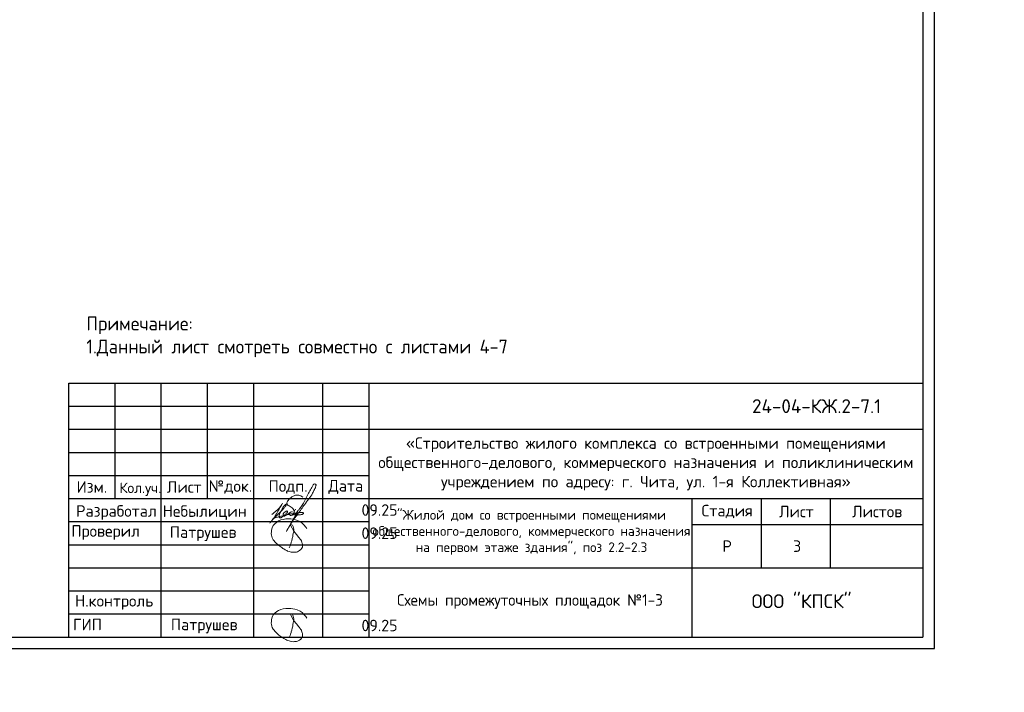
# Model space of a CAD drawing. Header units: millimetres. Extents: x 40580 to 2152466, y -328404 to 177125.
# Tile 50 of 252: x 353047 to 374376, y 134127 to 148696. Entities that reach past the tile are written whole.
import ezdxf

# ---------------------------------------------------------------- set-up
doc = ezdxf.new("R2010")
doc.units = ezdxf.units.MM
doc.layers.add('11', color=7, linetype='Continuous')
for name, color, linetype, lineweight in [('Рамка', 7, 'Continuous', 0), ('Столовая Двери и окна', 7, 'Continuous', 15), ('ТЕКСТ', 7, 'Continuous', 15)]:
    doc.layers.add(name, color=color, linetype=linetype, lineweight=lineweight)
doc.styles.add('GOST-2.304_Type-B', font='GOST_Common.ttf')
doc.styles.get("Standard").update_dxf_attribs({"font": 'isocpeur.ttf'})
doc.styles.add('ГОСТ', font='isocpeur.ttf')

# ---------------------------------------------------------------- blocks, each defined once
blk = doc.blocks.new('смисмисц')
for points in [[(251806, -478168), (251825, -478126), (251837, -478098), (251847, -478062), (251852, -478046), (251860, -478015), (251873, -477968), (251879, -477946), (251884, -477928), (251887, -477892), (251894, -477855), (251899, -477827), (251903, -477804), (251904, -477797), (251903, -477770), (251901, -477736), (251894, -477707), (251886, -477690), (251874, -477676), (251856, -477666), (251843, -477659), (251835, -477660), (251832, -477665), (251832, -477673), (251841, -477689), (251907, -477807), (251966, -477876), (252015, -477941), (252026, -477956), (252038, -477971), (252057, -477996), (252070, -478013), (252074, -478026), (252081, -478046), (252089, -478070), (252092, -478088), (252093, -478100), (252095, -478116), (252094, -478132), (252091, -478154), (252082, -478173), (252059, -478204), (252028, -478226), (251986, -478251), (251964, -478258), (251924, -478261), (251897, -478262), (251849, -478258), (251804, -478244), (251769, -478236), (251752, -478228), (251734, -478218), (251718, -478210), (251688, -478190), (251671, -478179), (251645, -478161), (251579, -478118), (251551, -478089), (251531, -478071), (251513, -478057), (251459, -477992), (251437, -477953), (251427, -477925), (251419, -477890), (251417, -477858), (251419, -477823), (251425, -477781), (251437, -477734), (251459, -477681), (251492, -477644), (251536, -477609), (251572, -477585), (251625, -477564), (251672, -477550), (251734, -477539), (251781, -477539), (251843, -477542), (251929, -477557), (251979, -477574), (252041, -477599), (252089, -477633), (252126, -477670), (252165, -477716), (252185, -477748)], [(251806, -480107), (251825, -480064), (251837, -480036), (251847, -480001), (251852, -479984), (251860, -479953), (251873, -479906), (251879, -479884), (251884, -479866), (251887, -479830), (251894, -479793), (251899, -479765), (251903, -479742), (251904, -479735), (251903, -479708), (251901, -479675), (251894, -479646), (251886, -479628), (251874, -479614), (251856, -479605), (251843, -479597), (251835, -479598), (251832, -479603), (251832, -479611), (251841, -479627), (251907, -479746), (251966, -479815), (252015, -479879), (252026, -479894), (252038, -479909), (252057, -479934), (252070, -479952), (252074, -479964), (252081, -479984), (252089, -480008), (252092, -480026), (252093, -480039), (252095, -480054), (252094, -480070), (252091, -480092), (252082, -480111), (252059, -480142), (252028, -480164), (251986, -480190), (251964, -480196), (251924, -480199), (251897, -480200), (251849, -480196), (251804, -480182), (251769, -480174), (251752, -480167), (251734, -480156), (251718, -480148), (251688, -480128), (251671, -480118), (251645, -480100), (251579, -480056), (251551, -480028), (251531, -480010), (251513, -479995), (251459, -479931), (251437, -479892), (251427, -479863), (251419, -479828), (251417, -479797), (251419, -479761), (251425, -479719), (251437, -479672), (251459, -479619), (251492, -479582), (251536, -479547), (251572, -479523), (251625, -479503), (251672, -479489), (251734, -479478), (251781, -479478), (251843, -479481), (251929, -479495), (251979, -479513), (252041, -479537), (252089, -479571), (252126, -479608), (252165, -479654), (252185, -479687)]]:
    blk.add_lwpolyline(points)
for points in [[(251944, -477327), (251936, -477340), (251924, -477366), (251915, -477385), (251910, -477402), (251902, -477426), (251902, -477444), (251912, -477453), (251923, -477449), (251929, -477437), (251930, -477422), (251923, -477417), (251913, -477416), (251902, -477426), (251902, -477444), (251905, -477449), (251964, -477407), (251992, -477368), (252030, -477323), (252226, -476982), (252253, -476936), (252308, -476835), (252326, -476805), (252337, -476791), (252364, -476784), (252385, -476794), (252388, -476808), (252383, -476831), (252373, -476864), (252353, -476903), (252312, -476985), (252229, -477107), (252135, -477236), (252067, -477329), (252030, -477386), (251950, -477488), (251820, -477682), (251752, -477801), (251968, -477426), (251976, -477414), (251970, -477435), (251973, -477444), (251983, -477452), (252005, -477455), (252037, -477452), (252066, -477447), (252085, -477442), (252100, -477436), (252108, -477430), (252114, -477419), (252104, -477405), (252093, -477400), (252071, -477401), (252047, -477404), (252021, -477406), (252002, -477408), (251869, -477428), (251783, -477447), (251627, -477484), (251529, -477511), (251436, -477546)], [(251880, -477388), (251853, -477389), (251837, -477395), (251818, -477419), (251816, -477435), (251819, -477452), (251824, -477462), (251835, -477466), (251860, -477463), (251876, -477455), (251893, -477439), (251901, -477421), (251908, -477407), (251885, -477315), (251805, -477260), (251768, -477236), (251758, -477195), (251769, -477159), (251797, -477122), (251840, -477083), (251895, -477046), (251962, -477027), (252015, -477026), (252060, -477040), (252104, -477068)], [(251664, -477200), (251562, -477372), (251527, -477436), (251482, -477512), (251438, -477570), (251408, -477606), (251383, -477631)], [(251433, -477443), (251534, -477356), (251593, -477299), (251664, -477200)], [(251466, -477536), (251549, -477453), (251628, -477378), (251698, -477299), (251737, -477243), (251751, -477213), (251748, -477216), (251738, -477222), (251709, -477244), (251678, -477281), (251655, -477325), (251636, -477361), (251594, -477445), (251586, -477484), (251589, -477501), (251599, -477514), (251612, -477517), (251622, -477516), (251637, -477508), (251657, -477494), (251678, -477475), (251708, -477449), (251731, -477433), (251756, -477411), (251768, -477394), (251770, -477378), (251763, -477370), (251749, -477370), (251731, -477378), (251708, -477391), (251689, -477412), (251678, -477432), (251673, -477451), (251673, -477470), (251678, -477480), (251701, -477483), (251726, -477469), (251746, -477455), (251766, -477441), (251785, -477428), (251806, -477414), (251825, -477400), (251857, -477388), (251881, -477388)]]:
    blk.add_spline(points, degree=3)
at = {"layer": 'Рамка', "linetype": 'Continuous', "lineweight": 30}
for points in [[(247032, -480099), (247032, -479599), (247032, -479099), (247032, -478599), (247032, -478099), (247032, -477599), (247032, -477099), (247032, -476599), (247032, -476099), (247032, -475599), (247032, -475099), (247032, -474599), (265532, -474599)], [(248032, -474599), (248032, -477099)], [(249032, -480099), (249032, -474599)], [(250032, -474599), (250032, -477099)], [(251032, -474599), (251032, -480099)], [(252532, -480099), (252532, -474599)], [(253532, -474599), (253532, -480099)], [(253532, -475599), (265532, -475599)], [(247032, -476599), (253532, -476599)], [(247032, -477099), (253532, -477099)], [(253513, -477099), (265532, -477099)], [(260532, -480099), (260532, -477602), (260532, -477099)], [(262032, -477099), (262032, -478599)], [(263532, -478599), (263532, -477099)], [(260532, -477663), (265532, -477663)], [(253532, -478599), (265532, -478599)]]:
    blk.add_lwpolyline(points, dxfattribs=at)
at = {"layer": 'Рамка', "linetype": 'Continuous', "lineweight": 25}
for points in [[(247032, -475099), (253532, -475099)], [(247032, -475599), (253532, -475599)], [(247032, -476099), (253532, -476099)], [(247032, -477599), (253532, -477599)], [(247032, -478099), (253532, -478099)], [(247032, -478599), (253532, -478599)], [(247032, -479099), (253532, -479099)], [(247032, -479599), (253532, -479599)]]:
    blk.add_lwpolyline(points, dxfattribs=at)
at = {"layer": 'ТЕКСТ', "lineweight": 25, "attachment_point": 5}
for s, insert, char_height, width in [('24-04-КЖ.2-7.1', (263230, -475099), 300, 11628.78), ('{\\C7;«Строительство жилого комплекса со встроенными помещениями общественного-делового, коммерческого назначения и поликлиническим учреждением по адресу: г. Чита, ул. 1-я Коллективная»}', (259532, -476349), 250, 11628.78), ('{\\W1;Изм.}', (247532, -476849), 250, 11628.78), ('Кол.уч.', (248582, -476899), 225, 11628.78), ('{\\W1;Лист}', (249532, -476849), 250, 11628.78), ('{\\W1;№док.}', (250532, -476849), 250, 11628.78), ('{\\W1;Подп.}', (251782, -476849), 250, 11628.78), ('{\\W1;Дата}', (253032, -476849), 250, 11628.78), (' Разработал', (247982, -477403), 250, 2085.76), ('Небылицин', (249975, -477406), 250, 2085.76), ('09.25', (253762, -477349), 250, 2085.76), ('{\\W1;Стадия}', (261292, -477381), 250, 2085.76), ('{\\W1;Лист}', (262792, -477381), 250, 2085.76), ('{\\W1;Листов}', (264542, -477381), 250, 2085.76), ('{\\C7;"Жилой дом со встроенными помещениями общественного-делового, коммерческого назначения на первом этаже здания", поз 2.2-2.3}', (257054, -477832), 210, 6989.3), ('Проверил', (247828, -477836), 250, 2085.76), ('Патрушев', (249942, -477861), 250, 2085.76), ('09.25', (253762, -477849), 250, 2085.76), ('Р', (261292, -478131), 250, 2085.76), (' Н.контроль', (247935, -479349), 250, 2085.76), ('ООО "КПСК"', (262906, -479324), 300, 11628.78), (' ГИП', (247356, -479828), 250, 2085.76), ('Патрушев', (249965, -479861), 250, 2085.76), ('09.25', (253762, -479849), 250, 2085.76)]:
    blk.add_mtext(s, dxfattribs=dict(at, insert=insert, char_height=char_height, width=width))

msp = doc.modelspace()

# ---------------------------------------------------------------- linework, layer by layer
at = {"layer": '11', "color": 18, "true_color": 0x000000}
for p, q in [((372861.543, 135074.701), (372861.543, 164774.701)), ((330811.543, 135074.701), (372861.543, 135074.701))]:
    msp.add_line(p, q, dxfattribs=at)
at = {"layer": '11', "color": 18, "lineweight": 30, "true_color": 0x000000}
for p in [(372611.543, 164524.654), (332758.186, 135324.701)]:
    msp.add_line(p, (372611.543, 135324.701), dxfattribs=at)

# ---------------------------------------------------------------- block references
at = {"layer": 'Столовая Двери и окна', "color": 18, "lineweight": 25, "true_color": 0x000000}
msp.add_blockref('смисмисц', (107079.563, 615423.687), dxfattribs=at)

# ---------------------------------------------------------------- texts
at = {"color": 18, "true_color": 0x000000, "attachment_point": 1, "style": 'ГОСТ'}
for s, width, heights, insert, char_height in [('\\pi9510.738;{\\H1.5152x;\\P\\pi1000;Общие указания\\P\\pi200;}1.^IРабочая документация разработана в соответствии с заданием на проектирование, требованиями действующих технических регламентов, стандартов, сводов правил и других документов, содержащих установленные требования.\\P2.^IРабочая документация выполнена в соответствии со следующими нормативными и техническими документами:\\P-^IСП 20.13330.2016 "Нагрузки и Воздействия";\\P-^IСП 63.13330.2012 "Бетонные и железобетонные конструкции. Основные положения";\\P-^IСП 22.13330.2016 "Основания зданий и сооружений";\\P-^IСП 45.13330.2012 "Земляные сооружения, основания и фундаменты".\\P3.   За относительную отметку 0,000 принята отметка чистого пола первого этажа.\\P4.^IПеречень видов работ, для которых необходимо составлять акты освидетельствования скрытых работ:\\P-^Iармирование конструкций;\\P-^Iосвидетельствование опалубки перед бетонированием;\\P-^Iвыполнение сварочных работ;\\P-^Iотбор контрольных проб бетона;\\P-^Iсоответствие законченных железобетонных конструкций проекту с отображением качества работ;\\P-^Iустройство монолитных конструкций, выполняемых в зимнее время;  \\P\\pi0;        -    устройство гидроизоляции;\\P\\pi200;-^Iуплотнение грунтов и обратную засыпку.\\PЗапрещается выполнение последующих работ при отсутствии актов освидетельствования предшествующих скрытых работ во всех случаях.\\P\\pi0;        5. Проект рассчитан на производство работ в период положительных температур. В случае выполнения работ при отрицательных температурах необходимо выполнять требования СНиП часть 3 по производству работ и ППР.\\P        6. При минимальной температуре воздуха до минус 15°С допускается:\\P\\pi200;-выдерживание бетона в конструкции методом термоса, при предварительном разогреве бетонной смеси;\\P -форсированный электроразогрев бетона в конструкции с повторным уплотнением.\\PПри минимальной температуре воздуха до минус 25°С допускается:\\P -обогрев бетона в греющей опалубке с помощью низкотемпературных электронагревателей;\\P -электродный сквозной прогрев бетона;\\P -электрообогрев с помощью греющего провода.\\P      7. В процессе бетонирования обеспечить соблюдение защитных слоев и мест положения рабочей арматуры согласно проекту. Величина защитного слоя продольной рабочей арматуры у боковых граней стен монолитных участков должны быть не менее 20мм и не менее диаметра продольной рабочей арматуры конструкции, величина защитного слоя поперечной арматуры - не менее 10 мм\\P      8. Крестовые соединения стержней продольной и поперечной арматуры, соединение стержней продольной арматуры по длине выполнить вязкой отожженой проволокой диаметром 2,0-3,0 мм', 17710.69822, [13133.416], (250111.057, 153773.154), 200), ('\\pi250;В выделенной области представлена замененная (актуальная) версия. Содержание изменения см. в листе разрешения на внесение изменений.', 17218.922, [931.637], (310581.078, 141765.641), 250)]:
    msp.add_mtext_dynamic_manual_height_columns(s, width=width, gutter_width=5800, heights=heights, dxfattribs=dict(at, insert=insert, char_height=char_height))
at = {"layer": 'ТЕКСТ', "color": 18, "lineweight": 25, "true_color": 0x000000}
msp.add_text('3', height=250, dxfattribs=at).set_placement((369800.166, 137168.032))
at = {"layer": 'ТЕКСТ', "color": 18, "ltscale": 100, "true_color": 0x000000, "attachment_point": 1, "style": 'GOST-2.304_Type-B'}
for s, insert, char_height, width in [('\\pt7200;Примечание:\\P1.Данный лист смотреть совместно с листами 4-7', (354490.896, 142266.259), 300, 17648.07794), ('\\pi1400.20752,t7400.20752;Схема расположения \\P\\pi594.90449,t6594.90449;элементов лестничной клетки. \\P\\pi1489.60146,t7489.60146;Разрез 1-1, 2-2, 3-3 ', (317510.903, 136525.816), 250, 5911.0211), ('\\pi39.60146,t6039.60146;Схемы промежуточных площадок №1-3', (361183.514, 136252.989), 250, 5911.0211)]:
    msp.add_mtext(s, dxfattribs=dict(at, insert=insert, char_height=char_height, width=width))

doc.saveas('drawing.dxf')
